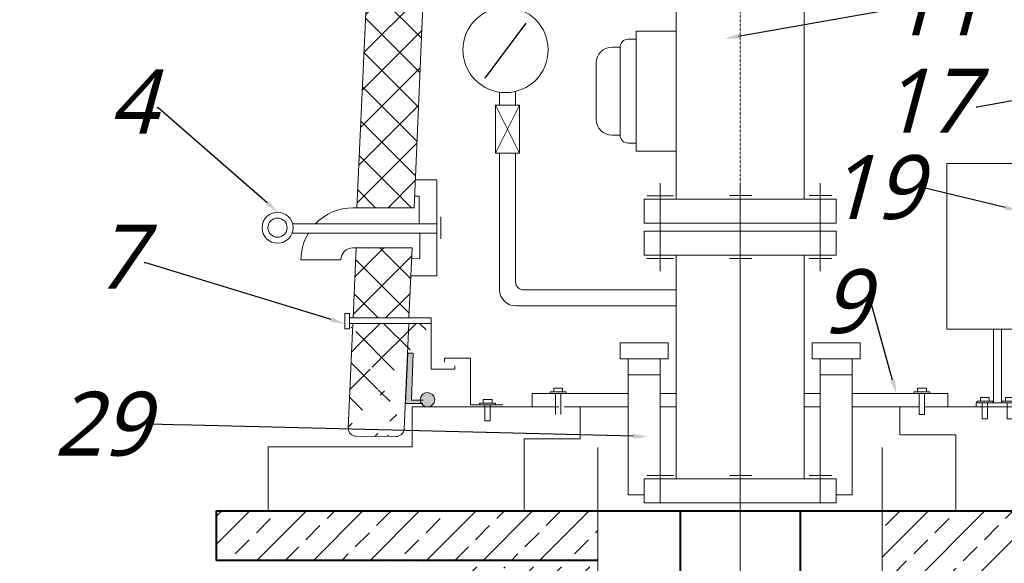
# Model space of a CAD drawing. Extents: x 8447392 to 8536225, y 5996969 to 6031026.
# Tile 9 of 37: x 8451196 to 8452427, y 6006927 to 6007607. Entities that reach past the tile are written whole.
import ezdxf
from ezdxf import colors
from ezdxf.entities.mleader import LeaderData, LeaderLine
from ezdxf.math import Vec2, Vec3

# ---------------------------------------------------------------- set-up
doc = ezdxf.new("R2010")
doc.units = 0
doc.header["$MEASUREMENT"] = 0
doc.linetypes.add('BORDER2', pattern=[0.875, 0.25, -0.125, 0.25, -0.125, 0, -0.125])
for name, color, linetype, lineweight in [('A_LINIA CIENKA', 250, 'CONTINUOUS', 9), ('A_LINIA GRUBA', 250, 'CONTINUOUS', 40), ('A_OPISY', 251, 'CONTINUOUS', 9), ('CIENKIE', 7, 'CONTINUOUS', 5), ('GRUBE', 7, 'CONTINUOUS', 20), ('NIEWIDKA', 7, 'CONTINUOUS', 20), ('SHORT_SYM', 7, 'BORDER2', 5)]:
    doc.layers.add(name, color=color, linetype=linetype, lineweight=lineweight)
doc.styles.get("Standard").update_dxf_attribs({"font": 'simplex.shx', "width": 0.85})
doc.styles.add('TrembuchetMS', font='trebuc.ttf')
doc.dimstyles.new('ISO-25_WS', dxfattribs={"dimtxt": 2.5, "dimasz": 2.5, "dimexe": 1.25, "dimexo": 0.625, "dimtad": 1, "dimdec": 4, "dimdsep": 46, "dimtxsty": 'Standard', "dimcen": 2.5, "dimadec": 0, "dimazin": 0, "dimtfac": 1, "dimtdec": 4, "dimtmove": 0, "dimatfit": 3, "dimfxl": 0, "dimtolj": 1, "dimtzin": 0, "dimarcsym": 0})

# ---------------------------------------------------------------- blocks, each defined once
blk = doc.blocks.new('ŁĄCZNIK_MAŁY')
at = {"layer": 'GRUBE', "ltscale": 0.5}
for p, q in [((-100, 20), (-100, -90)), ((0, 20), (0, -90)), ((100, -90), (100, 20)), ((-114.9, 4.4), (-86.6, 4.4)), ((-14.9, 4.4), (13.4, 4.4)), ((83.2, 4.2), (116.6, 4.2)), ((-114.9, -74.4), (-86.6, -74.4)), ((-14.9, -74.4), (13.4, -74.4)), ((83.2, -74.2), (116.6, -74.2))]:
    blk.add_line(p, q, dxfattribs=at)
at = {"layer": 'GRUBE'}
for p, q in [((-120, -30), (-120, 0)), ((-120, 0), (120, 0)), ((120, 0), (120, -30)), ((120, -30), (-120, -30)), ((-120, -40), (120, -40)), ((-120, -70), (-120, -40)), ((120, -40), (120, -70)), ((120, -70), (-120, -70))]:
    blk.add_line(p, q, dxfattribs=at)
blk = doc.blocks.new('USZCZ')
at = {"layer": 'NIEWIDKA', "ltscale": 0.5}
for points in [[(9.8, 63.2), (2.8, 63.2), (0, 0), (19.9, 0, -0.123443), (18.5, 4.2), (7.6, 4.2)], [(18.5, 4.8, 1), (36.5, 4.8, 1)]]:
    blk.add_hatch(color=256, dxfattribs=at).paths.add_polyline_path(points)
for p, q in [((0, 0), (2.8, 63.2)), ((2.8, 63.2), (9.8, 63.2)), ((9.8, 63.2), (7.6, 4.2)), ((21.8, 0), (0, 0)), ((7.6, 4.2), (22.2, 4.2))]:
    blk.add_line(p, q, dxfattribs=at)
blk.add_circle((27.5, 4.8), 9.02, dxfattribs=at)
blk = doc.blocks.new('WYPIERDOLNIK2')
at = {"layer": 'CIENKIE', "ltscale": 0.5}
for p, q in [((-15, 3.3), (-15, 0)), ((15, 3.3), (-15, 3.3)), ((-8.3, 10), (8.3, 10)), ((-8.3, 3.3), (-8.3, 10)), ((-5, 0), (-5, -30)), ((5, -30), (5, 0)), ((8.3, 10), (8.3, 3.3)), ((15, 0), (15, 3.3)), ((-5, -30), (5, -30))]:
    blk.add_line(p, q, dxfattribs=at)
blk = doc.blocks.new('WYPIERDOLNIK3')
at = {"layer": 'CIENKIE', "ltscale": 0.5, "xscale": 0.6666666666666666, "yscale": 0.6666666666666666, "zscale": 0.6666666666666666}
blk.add_blockref('WYPIERDOLNIK2', (0, 0), dxfattribs=at)
blk = doc.blocks.new('A$C6AAA45C1')
at = {"layer": 'GRUBE'}
for p, q in [((0, 319.5), (125.7, 319.5)), ((0, 112.2), (0, 319.5)), ((125.7, 319.5), (125.7, 112.2)), ((125.7, 112.2), (0, 112.2)), ((57.3, 20), (57.3, 112.2)), ((67.3, 20), (67.3, 112.2))]:
    blk.add_line(p, q, dxfattribs=at)
at = {"layer": 'GRUBE', "ltscale": 0.5}
for p, q in [((36.1, 20), (88.8, 20)), ((36.1, 20), (36.1, 15)), ((88.8, 20), (88.8, 15))]:
    blk.add_line(p, q, dxfattribs=at)
at = {"layer": 'CIENKIE', "ltscale": 0.5}
blk.add_blockref('WYPIERDOLNIK3', (46.7, 20), dxfattribs=at)
at = {"layer": 'CIENKIE', "ltscale": 0.5, "xscale": 0.6666666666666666, "yscale": 0.6666666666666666, "zscale": 0.6666666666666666}
blk.add_blockref('WYPIERDOLNIK2', (78, 20), dxfattribs=at)

msp = doc.modelspace()

# ---------------------------------------------------------------- hatches: boundary and pattern name
at = {"layer": 'A_LINIA CIENKA', "linetype": 'ByBlock', "ltscale": 10}
h = msp.add_hatch(dxfattribs=at)
h.set_pattern_fill('ANSI33', color=256, scale=200, style=0)
h.set_pattern_definition([(45, (8423507.983, 5743126.545), (-35.355339, 35.355339), []), (45, (8423543.34, 5743126.545), (-35.355339, 35.355339), [25, -12.5])])
h.paths.add_polyline_path([(8452596.66311, 6006993.05855), (8452274.46311, 6006993.05855), (8452274.46311, 6006923.26384), (8452596.66311, 6006923.26384)])
h.paths.add_polyline_path([(8453296.13112, 6006993.05855), (8452876.66311, 6006993.05855), (8452876.66311, 6006923.26384), (8453296.13112, 6006923.26384)])
h.paths.add_polyline_path([(8451441.8825, 6006993.05855), (8451918.86311, 6006993.05855), (8451918.86311, 6006931.11869), (8451441.8825, 6006931.11869)])
h.paths.add_polyline_path([(8452274.46311, 6006582.16151), (8452459.80542, 6006582.16151), (8452459.80542, 6005323.26384), (8452274.46311, 6005176.40825)])
h.paths.add_polyline_path([(8452274.46311, 6006923.26384), (8452459.80542, 6006923.26384), (8452459.80542, 6006582.16151), (8452274.46311, 6006582.16151)])
h.paths.add_polyline_path([(8451733.5208, 6006923.26384), (8451918.86311, 6006923.26384), (8451918.86311, 6006582.16151), (8451733.5208, 6006582.16151)])
h.paths.add_polyline_path([(8451733.5208, 6006582.16151), (8451918.86311, 6006582.16151), (8451918.86311, 6005176.40825), (8451733.5208, 6005323.26384)])
at = {"layer": 'CIENKIE', "ltscale": 0.5}
h = msp.add_hatch(dxfattribs=at)
h.set_pattern_fill('ANSI37', color=256, scale=10, style=0)
h.set_pattern_definition([(135, (8454836.663, 6003413.06), (22.45064, 22.45064), []), (45, (8454836.663, 6003413.06), (22.45064, -22.45064), [])])
h.paths.add_polyline_path([(8451616.46919, 6007322.00541), (8451686.46151, 6007322.07586), (8451682.61599, 6007234.32562), (8451612.63259, 6007234.32562)])
h.paths.add_polyline_path([(8451761.25667, 6008443.37094), (8452950.95221, 6008443.37094, -0.4014352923), (8453050.8562, 6008347.75194), (8453096.067, 6007316.7674), (8453105.65101, 6007098.38752, -0.4271186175), (8453095.66063, 6007087.94907, 0.0000102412), (8453095.66104, 6007087.94907), (8453045.61779, 6007087.94702, -0.4015202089), (8453035.62687, 6007097.51144), (8453026.08122, 6007316.75436), (8452981.80496, 6008335.10843, 0.4015435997), (8452941.84271, 6008373.37094), (8451770.81829, 6008373.37094, 0.4016752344), (8451730.85526, 6008335.09031), (8451689.04397, 6007372.1764), (8451617.5615, 6007372.1764), (8451661.36367, 6008347.9957, -0.4007271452)])
edge = h.paths.add_edge_path()
edge.add_line((8451682.31825, 6007227.53142), (8451676.5402, 6007095.68297))
edge.add_line((8451608.11192, 6007227.53142), (8451710.40006, 6007227.53142))
edge.add_line((8451606.59912, 6007096.4394), (8451612.3353, 6007227.53142))
edge.add_line((8451666.11541, 6007086.13018), (8451616.54705, 6007086.3876))
edge.add_arc((8451616.59898, 6007096.38746), 10, 179.70245142, 269.70245142, ccw=False)
edge.add_arc((8451666.54979, 6007096.12074), 10, 267.51044708, 357.49094603, ccw=False)

# ---------------------------------------------------------------- linework, layer by layer
at = {"layer": 'A_LINIA CIENKA'}
msp.add_line((8452096.66311, 6001453.4143), (8452096.66311, 6007354.22974), dxfattribs=at)
at = {"layer": 'A_LINIA CIENKA', "linetype": 'ByBlock'}
for p, q in [((8451918.86311, 6004780.94603), (8451918.86311, 6007072.50379)), ((8452274.46311, 6004780.94603), (8452274.46311, 6007072.50379))]:
    msp.add_line(p, q, dxfattribs=at)
at = {"layer": 'A_LINIA GRUBA', "linetype": 'ByBlock'}
for p, q in [((8451441.8825, 6006931.11869), (8451441.8825, 6006993.05855)), ((8451441.8825, 6006993.05855), (8453296.13112, 6006993.05855)), ((8452021.66311, 6006993.05855), (8452021.66311, 6003389.8517)), ((8452171.66311, 6006993.05855), (8452171.66311, 6003389.8517)), ((8451918.86311, 6006931.11869), (8451441.8825, 6006931.11869)), ((8451578.76414, 6006930.00458), (8451578.76414, 6006930.00458)), ((8451604.34504, 6006930.12728), (8451604.34504, 6006930.12728)), ((8451630.52095, 6006929.7934), (8451630.52095, 6006929.7934)), ((8451677.82143, 6006931.02694), (8451677.82143, 6006931.02694)), ((8451691.40422, 6006929.23873), (8451691.40422, 6006929.23873)), ((8451657.52988, 6006928.82032), (8451657.52988, 6006928.82032)), ((8451683.11078, 6006928.94301), (8451683.11078, 6006928.94301)), ((8451699.53407, 6006928.16841), (8451699.53407, 6006928.16841)), ((8451704.73915, 6006927.48315), (8451704.73915, 6006927.48315)), ((8451709.28669, 6006928.60913), (8451709.28669, 6006928.60913))]:
    msp.add_line(p, q, dxfattribs=at)
at = {"layer": 'CIENKIE', "ltscale": 0.5}
for p, q in [((8451879.16311, 6007141.99404), (8451859.16311, 6007141.99404)), ((8451859.16311, 6007141.99404), (8451859.16311, 6007139.77181)), ((8451863.60755, 6007146.43848), (8451874.71866, 6007146.43848)), ((8451863.60755, 6007141.99404), (8451863.60755, 6007146.43848)), ((8451865.82978, 6007139.77181), (8451865.82978, 6007113.54758)), ((8451872.49644, 6007113.54758), (8451872.49644, 6007139.77181)), ((8451874.71866, 6007146.43848), (8451874.71866, 6007141.99404)), ((8451879.16311, 6007139.77181), (8451879.16311, 6007141.99404)), ((8452314.16311, 6007139.77181), (8452314.16311, 6007141.99404)), ((8452314.16311, 6007141.99404), (8452334.16311, 6007141.99404)), ((8452318.60755, 6007146.43848), (8452318.60755, 6007141.99404)), ((8452329.71866, 6007146.43848), (8452318.60755, 6007146.43848)), ((8452320.82978, 6007113.54758), (8452320.82978, 6007139.77181)), ((8452327.49644, 6007139.77181), (8452327.49644, 6007113.54758)), ((8452329.71866, 6007141.99404), (8452329.71866, 6007146.43848)), ((8452334.16311, 6007141.99404), (8452334.16311, 6007139.77181)), ((8451778.25507, 6007105.72594), (8451777.63845, 6007106.34257)), ((8452327.49644, 6007113.54758), (8452320.82978, 6007113.54758))]:
    msp.add_line(p, q, dxfattribs=at)
at = {"layer": 'GRUBE', "ltscale": 0.5}
for p, q in [((8452016.66311, 6007633.05855), (8452016.66311, 6007383.05855)), ((8452176.66311, 6007633.05855), (8452176.66311, 6007383.05855)), ((8451966.66311, 6007583.05855), (8451956.66311, 6007583.05855)), ((8451966.66311, 6007443.05855), (8451966.66311, 6007593.05855)), ((8451966.66311, 6007593.05855), (8452016.66311, 6007593.05855)), ((8451936.66311, 6007573.05855), (8451946.66311, 6007573.05855)), ((8451946.66311, 6007573.05855), (8451946.66311, 6007463.05855)), ((8451916.66311, 6007483.05855), (8451916.66311, 6007553.05855)), ((8451796.00494, 6007500.5001), (8451796.00494, 6007516.91445)), ((8451816.00494, 6007500.5001), (8451816.03165, 6007517.8089)), ((8451821.00494, 6007500.5001), (8451791.00494, 6007500.5001)), ((8451791.00494, 6007500.5001), (8451791.00494, 6007440.5001)), ((8451791.00494, 6007440.5001), (8451821.00494, 6007500.5001)), ((8451791.00494, 6007500.5001), (8451821.00494, 6007440.5001)), ((8451821.00494, 6007440.5001), (8451821.00494, 6007500.5001)), ((8451946.66311, 6007463.05855), (8451936.66311, 6007463.05855)), ((8451956.66311, 6007453.05855), (8451966.66311, 6007453.05855)), ((8451791.00494, 6007440.5001), (8451821.00494, 6007440.5001)), ((8451796.00494, 6007269.40601), (8451796.00494, 6007440.5001)), ((8451816.00494, 6007440.5001), (8451816.00494, 6007279.40601)), ((8452016.66311, 6007443.05855), (8451966.66311, 6007443.05855)), ((8451717.5615, 6007407.1764), (8451690.72532, 6007407.1764)), ((8451717.5615, 6007287.1764), (8451717.5615, 6007407.1764)), ((8451689.76467, 6007386.63347), (8451695.52869, 6007386.63347)), ((8451695.52869, 6007386.63347), (8451695.52869, 6007352.08802)), ((8451612.5615, 6007372.1764), (8451617.5615, 6007372.1764)), ((8451617.5615, 6007372.1764), (8451689.04397, 6007372.1764)), ((8451722.42735, 6007360.72438), (8451722.42735, 6007333.3759)), ((8451687.84333, 6007352.08802), (8451537.13401, 6007352.08802)), ((8451695.52869, 6007352.08802), (8451687.84333, 6007352.08802)), ((8451695.52869, 6007352.08802), (8451717.5615, 6007352.08802)), ((8451717.5615, 6007340.57286), (8451536.53835, 6007340.57286)), ((8451696.00899, 6007340.57286), (8451696.00899, 6007308.42639)), ((8451612.5615, 6007322.1764), (8451616.46919, 6007322.00541)), ((8451616.46919, 6007322.00541), (8451686.46151, 6007322.07586)), ((8452016.66311, 6007313.05855), (8452016.66311, 6007033.05855)), ((8452176.66311, 6007313.05855), (8452176.66311, 6007033.05855)), ((8451547.5615, 6007307.1764), (8451597.5615, 6007307.1764)), ((8451696.00899, 6007308.42639), (8451686.53519, 6007308.65767)), ((8451685.82565, 6007287.25187), (8451717.5615, 6007287.1764)), ((8452016.66311, 6007269.40601), (8451826.00494, 6007269.40601)), ((8452016.66311, 6007249.40601), (8451816.00494, 6007249.40601)), ((8451602.44421, 6007239.98747), (8451602.44421, 6007220.73719)), ((8451608.11192, 6007239.98747), (8451602.44421, 6007239.98747)), ((8451608.11192, 6007234.32562), (8451608.11192, 6007239.98747)), ((8451710.39688, 6007234.32562), (8451608.11192, 6007234.32562)), ((8451608.11192, 6007234.32562), (8451608.11192, 6007227.53142)), ((8451608.11192, 6007227.53142), (8451710.40006, 6007227.53142)), ((8451608.11192, 6007220.73719), (8451608.11192, 6007227.53142)), ((8451710.42681, 6007170.50073), (8451710.39355, 6007234.32562)), ((8451602.44421, 6007220.73719), (8451608.11192, 6007220.73719)), ((8451946.66311, 6007183.05855), (8451946.66311, 6007203.05855)), ((8451946.66311, 6007203.05855), (8452006.66311, 6007203.05855)), ((8452006.66311, 6007203.05855), (8452006.66311, 6007183.05855)), ((8452246.66311, 6007203.05855), (8452186.66311, 6007203.05855)), ((8452186.66311, 6007203.05855), (8452186.66311, 6007183.05855)), ((8452246.66311, 6007183.05855), (8452246.66311, 6007203.05855)), ((8451726.90402, 6007184.00766), (8451726.90402, 6007179.11364)), ((8451759.60921, 6007184.00766), (8451726.90402, 6007184.00766)), ((8451759.60921, 6007125.72594), (8451759.60921, 6007184.00766)), ((8451956.66311, 6007183.05855), (8451946.66311, 6007183.05855)), ((8451956.66311, 6007043.05855), (8451956.66311, 6007183.05855)), ((8451996.66311, 6007183.05855), (8451956.66311, 6007183.05855)), ((8452006.66311, 6007183.05855), (8451996.66311, 6007183.05855)), ((8451996.66311, 6007183.05855), (8451996.66311, 6007043.05855)), ((8452186.66311, 6007183.05855), (8452196.66311, 6007183.05855)), ((8452236.66311, 6007183.05855), (8452196.66311, 6007183.05855)), ((8452196.66311, 6007183.05855), (8452196.66311, 6007043.05855)), ((8452236.66311, 6007013.05855), (8452236.66311, 6007183.05855)), ((8452236.66311, 6007183.05855), (8452246.66311, 6007183.05855)), ((8451710.42681, 6007170.50073), (8451740.02408, 6007170.50073)), ((8451740.02408, 6007170.50073), (8451740.02408, 6007174.61994)), ((8451996.66311, 6007163.05855), (8451956.66311, 6007163.05855)), ((8452236.66311, 6007163.05855), (8452196.66311, 6007163.05855)), ((8451836.66311, 6007139.77181), (8451956.66311, 6007139.77181)), ((8451836.66311, 6007139.77181), (8451956.66311, 6007139.77181)), ((8451836.66311, 6007123.05855), (8451836.66311, 6007139.77181)), ((8451996.66311, 6007139.77181), (8452016.66311, 6007139.77181)), ((8452196.66311, 6007139.77181), (8452176.66311, 6007139.77181)), ((8452356.66311, 6007139.77181), (8452236.66311, 6007139.77181)), ((8452356.66311, 6007139.77181), (8452236.66311, 6007139.77181)), ((8452356.66311, 6007123.05855), (8452356.66311, 6007139.77181)), ((8452236.66311, 6007133.05855), (8452236.66311, 6007123.05855)), ((8451777.63845, 6007125.72594), (8451759.60921, 6007125.72594)), ((8451777.63845, 6007125.72594), (8451799.90669, 6007125.72594)), ((8452296.66311, 6007088.05855), (8452296.66311, 6007123.05855)), ((8452371.66311, 6007123.05855), (8452331.66311, 6007123.05855)), ((8452371.66311, 6007123.05855), (8452331.66311, 6007123.05855)), ((8452366.66311, 6007088.05855), (8452296.66311, 6007088.05855)), ((8451996.66311, 6007003.05855), (8451996.66311, 6007053.05855)), ((8452096.66311, 6007053.05855), (8452096.66311, 6006943.05855)), ((8452196.66311, 6007053.05855), (8452196.66311, 6007003.05855)), ((8451956.66311, 6007043.05855), (8451956.66311, 6007013.05855)), ((8452013.45624, 6007037.21943), (8451980.05897, 6007037.21943)), ((8452111.57202, 6007037.47012), (8452083.24777, 6007037.47012)), ((8452211.57202, 6007037.47012), (8452183.24777, 6007037.47012)), ((8451956.66311, 6007013.05855), (8451976.66311, 6007013.05855)), ((8452216.66311, 6007013.05855), (8452236.66311, 6007013.05855))]:
    msp.add_line(p, q, dxfattribs=at)
at = {"layer": 'GRUBE'}
for p, q in [((8451976.66311, 6007033.05855), (8451976.66311, 6007003.05855)), ((8452216.66311, 6007033.05855), (8451976.66311, 6007033.05855)), ((8452216.66311, 6007003.05855), (8452216.66311, 6007033.05855)), ((8451976.66311, 6007003.05855), (8452216.66311, 6007003.05855))]:
    msp.add_line(p, q, dxfattribs=at)
at = {"layer": 'GRUBE', "ltscale": 0.5}
for centre, radius in [((8451803.3566, 6007569.63269), 53.3513), ((8451518.28569, 6007347.29003), 19.44942), ((8451518.28569, 6007347.29003), 12.00834)]:
    msp.add_circle(centre, radius, dxfattribs=at)
for centre, radius, start, end in [((8451956.66311, 6007573.05855), 10, 90, 180), ((8451936.66311, 6007553.05855), 20, 90, 180), ((8451936.66311, 6007483.05855), 20, 180, 270), ((8451956.66311, 6007463.05855), 10, 180, 270), ((8451612.5615, 6007307.1764), 65, 90, 136.2947981), ((8451612.5615, 6007307.1764), 65, 149.08327617, 180), ((8451612.5615, 6007307.1764), 15, 90, 180), ((8451826.00494, 6007279.40601), 10, 180, 270), ((8451816.00494, 6007269.40601), 20, 180, 270)]:
    msp.add_arc(centre, radius, start, end, dxfattribs=at)
at = {"layer": 'NIEWIDKA', "ltscale": 0.5}
for p, q in [((8451617.5615, 6007372.1764), (8451661.35105, 6008347.71466)), ((8451730.85664, 6008335.12203), (8451689.04397, 6007372.1764)), ((8451616.46919, 6007322.00541), (8451612.63259, 6007234.32562)), ((8451686.46151, 6007322.07586), (8451682.61599, 6007234.32562)), ((8451606.59912, 6007096.4394), (8451612.3353, 6007227.53142)), ((8451682.31825, 6007227.53142), (8451676.5402, 6007095.68297)), ((8451676.5402, 6007095.68297), (8451679.90786, 6007172.52914)), ((8451676.5402, 6007095.68297), (8451679.90786, 6007172.52914)), ((8451686.66311, 6007073.05855), (8451686.66311, 6007123.05855)), ((8451686.66311, 6007123.05855), (8451836.66311, 6007123.05855)), ((8451836.66311, 6007123.05855), (8451870.13139, 6007123.05855)), ((8451896.66311, 6007123.05855), (8451876.79806, 6007123.05855)), ((8451896.66311, 6007123.05855), (8451896.66311, 6007083.05855)), ((8451896.66311, 6007123.05855), (8451936.66311, 6007123.05855)), ((8451936.66311, 6007123.05855), (8451956.66311, 6007123.05855)), ((8451996.66311, 6007123.05855), (8452016.66311, 6007123.05855)), ((8452196.66311, 6007123.05855), (8452176.66311, 6007123.05855)), ((8452176.66311, 6007123.05855), (8452196.66311, 6007123.05855)), ((8452196.66311, 6007123.05855), (8452176.66311, 6007123.05855)), ((8452176.66311, 6007123.05855), (8452196.66311, 6007123.05855)), ((8452176.66311, 6007123.05855), (8452196.66311, 6007123.05855)), ((8452196.66311, 6007123.05855), (8452176.66311, 6007123.05855)), ((8452316.66311, 6007123.05855), (8452236.66311, 6007123.05855)), ((8452320.82978, 6007123.05855), (8452236.66311, 6007123.05855)), ((8452316.66311, 6007123.05855), (8452236.66311, 6007123.05855)), ((8452296.66311, 6007123.05855), (8452296.66311, 6007088.05855)), ((8452316.66311, 6007123.05855), (8452296.66311, 6007123.05855)), ((8452316.66311, 6007123.05855), (8452296.66311, 6007123.05855)), ((8452374.95857, 6007123.05855), (8452327.49644, 6007123.05855)), ((8452371.66311, 6007123.05855), (8452331.66311, 6007123.05855)), ((8452371.66311, 6007123.05855), (8452331.66311, 6007123.05855)), ((8452481.28344, 6007123.05855), (8452331.66311, 6007123.05855)), ((8451666.11541, 6007086.13018), (8451616.54705, 6007086.3876)), ((8451666.11541, 6007086.13018), (8451616.54705, 6007086.3876)), ((8451896.66311, 6007083.05855), (8451826.66311, 6007083.05855)), ((8451826.66311, 6007083.05855), (8451826.66311, 6006993.05855)), ((8452296.66311, 6007088.05855), (8452366.66311, 6007088.05855)), ((8452366.66311, 6007088.05855), (8452366.66311, 6006993.05855)), ((8451506.66311, 6006993.05855), (8451506.66311, 6007073.05855)), ((8451506.66311, 6007073.05855), (8451686.66311, 6007073.05855)), ((8451826.66311, 6006993.05855), (8451506.66311, 6006993.05855)), ((8452596.66311, 6006993.05855), (8452366.66311, 6006993.05855))]:
    msp.add_line(p, q, dxfattribs=at)
at = {"layer": 'NIEWIDKA', "ltscale": 3}
msp.add_line((8452366.66311, 6006993.05855), (8451826.66311, 6006993.05855), dxfattribs=at)
at = {"layer": 'NIEWIDKA', "ltscale": 0.5}
for centre, start, end in [((8451616.59898, 6007096.38746), 179.7024514, 269.7024514), ((8451666.54979, 6007096.12074), 267.5104471, 357.49094602), ((8451666.54979, 6007096.12074), 267.5104471, 357.49094602)]:
    msp.add_arc(centre, 10, start, end, dxfattribs=at)
at = {"layer": 'SHORT_SYM', "ltscale": 0.5}
msp.add_line((8452096.66311, 6007993.05855), (8452096.66311, 6006885.47589), dxfattribs=at)

# ---------------------------------------------------------------- block references
at = {"layer": 'GRUBE', "ltscale": 0.5, "xscale": -1}
for name, p in [('A$C6AAA45C1', (8452480.80516, 6007108.05855)), ('ŁĄCZNIK_MAŁY', (8452096.66311, 6007383.05855)), ('WYPIERDOLNIK3', (8451780.97178, 6007125.72594))]:
    msp.add_blockref(name, p, dxfattribs=at)
at = {"layer": 'GRUBE', "ltscale": 0.5}
msp.add_blockref('USZCZ', (8451678.22403, 6007127.30443), dxfattribs=at)

# ---------------------------------------------------------------- leaders
at = {"layer": 'A_OPISY', "lineweight": 9}
ml = msp.add_multileader_mtext('Standard', dxfattribs=at)
ml.set_content('\\A1;{\\fTrebuchet MS|b0|i1|c238|p34;11}', color=256, style='TrembuchetMS')
ml.set_leader_properties(color=256)
ml.build(insert=Vec2(0, 0))
ml.multileader.update_dxf_attribs({"dogleg_length": 2, "arrow_head_size": 18})
ctx = ml.context
ctx.base_point, ctx.char_height, ctx.arrow_head_size, ctx.landing_gap_size, ctx.plane_origin = Vec3(8452283.56106, 6007619.92078), 80, 18, 0.02286, Vec3(8452075.28152, 6005439.41338)
notes = []
notes.append((ctx, [(0, (1, 1, 0), (8452281.56106, 6007619.92078), (1, 0), 2, [(0, [(8452076.65629, 6007583.54253)], 0, [])])]))
ctx.mtext.insert, ctx.mtext.line_spacing_factor, ctx.mtext.line_spacing_style, ctx.mtext.flow_direction = Vec3(8452283.58392, 6007667.92078), 0.4, 2, 5
ml = msp.add_multileader_mtext('Standard', dxfattribs=at)
ml.set_content('\\A1;{\\fTrebuchet MS|b0|i1|c238|p34;4}', color=256, style='TrembuchetMS')
ml.set_leader_properties(color=256)
ml.build(insert=Vec2(0, 0))
ml.multileader.update_dxf_attribs({"dogleg_length": 2, "arrow_head_size": 18})
ctx = ml.context
ctx.base_point, ctx.char_height, ctx.arrow_head_size, ctx.landing_gap_size, ctx.plane_origin = Vec3(8451310.7477, 6007497.04577), 80, 18, 0.02286, Vec3(8451077.66719, 6005181.96721)
ctx.text_align_type = 2
notes.append((ctx, [(0, (1, 1, 0), (8451369.14359, 6007497.04577), (-1, 0), 2, [(0, [(8451518.73721, 6007366.72843)], 0, [])])]))
ctx.mtext.insert, ctx.mtext.alignment, ctx.mtext.line_spacing_factor, ctx.mtext.line_spacing_style, ctx.mtext.flow_direction = Vec3(8451367.12073, 6007545.04577), 3, 0.4, 2, 5
ml = msp.add_multileader_mtext('Standard', dxfattribs=at)
ml.set_content('\\A1;{\\fTrebuchet MS|b0|i1|c238|p34;17}', color=256, style='TrembuchetMS')
ml.set_leader_properties(color=256)
ml.build(insert=Vec2(0, 0))
ml.multileader.update_dxf_attribs({"dogleg_length": 2, "arrow_head_size": 18})
ctx = ml.context
ctx.base_point, ctx.char_height, ctx.arrow_head_size, ctx.landing_gap_size, ctx.plane_origin = Vec3(8452289.07696, 6007498.03969), 80, 18, 0.02286, Vec3(8452104.4255, 6005315.98004)
ctx.text_align_type = 2
notes.append((ctx, [(0, (1, 1, 0), (8452393.74895, 6007498.03969), (-1, 0), 2, [(0, [(8452539.32106, 6007525.21299)], 0, [])])]))
ctx.mtext.insert, ctx.mtext.alignment, ctx.mtext.line_spacing_factor, ctx.mtext.line_spacing_style, ctx.mtext.flow_direction = Vec3(8452391.72609, 6007546.03969), 3, 0.4, 2, 5
ml = msp.add_multileader_mtext('Standard', dxfattribs=at)
ml.set_content('\\A1;{\\fTrebuchet MS|b0|i1|c238|p34;19}', color=256, style='TrembuchetMS')
ml.set_leader_properties(color=256)
ml.build(insert=Vec2(0, 0))
ml.multileader.update_dxf_attribs({"dogleg_length": 2, "arrow_head_size": 18})
ctx = ml.context
ctx.base_point, ctx.char_height, ctx.arrow_head_size, ctx.landing_gap_size, ctx.plane_origin = Vec3(8452226.50655, 6007397.29576), 80, 18, 0.02286, Vec3(8452064.99541, 6005185.68931)
ctx.text_align_type = 2
notes.append((ctx, [(0, (1, 1, 0), (8452326.38392, 6007397.29576), (-1, 0), 2, [(0, [(8452445.7889, 6007368.23427)], 0, [])])]))
ctx.mtext.insert, ctx.mtext.alignment, ctx.mtext.line_spacing_factor, ctx.mtext.line_spacing_style, ctx.mtext.flow_direction = Vec3(8452324.36106, 6007438.13078), 3, 0.4, 2, 5
ml = msp.add_multileader_mtext('Standard', dxfattribs=at)
ml.set_content('\\A1;{\\fTrebuchet MS|b0|i1|c238|p34;7}', color=256, style='TrembuchetMS')
ml.set_leader_properties(color=256)
ml.build(insert=Vec2(0, 0))
ml.multileader.update_dxf_attribs({"dogleg_length": 2, "arrow_head_size": 18})
ctx = ml.context
ctx.base_point, ctx.char_height, ctx.arrow_head_size, ctx.landing_gap_size, ctx.plane_origin = Vec3(8451293.44668, 6007303.198), 80, 18, 0.02286, Vec3(8451099.95376, 6004811.66722)
ctx.text_align_type = 2
notes.append((ctx, [(0, (1, 1, 0), (8451353.35098, 6007303.198), (-1, 0), 2, [(0, [(8451602.44421, 6007227.15395)], 0, [])])]))
ctx.mtext.insert, ctx.mtext.alignment, ctx.mtext.line_spacing_factor, ctx.mtext.line_spacing_style, ctx.mtext.flow_direction = Vec3(8451351.32812, 6007351.198), 3, 0.4, 2, 5
ml = msp.add_multileader_mtext('Standard', dxfattribs=at)
ml.set_content('\\A1;{\\fTrebuchet MS|b0|i1|c238|p34;9}', color=256, style='TrembuchetMS')
ml.set_leader_properties(color=256)
ml.build(insert=Vec2(0, 0))
ml.multileader.update_dxf_attribs({"dogleg_length": 2, "arrow_head_size": 18})
ctx = ml.context
ctx.base_point, ctx.char_height, ctx.arrow_head_size, ctx.landing_gap_size, ctx.plane_origin = Vec3(8452209.28911, 6007254.53931), 80, 18, 0.02286, Vec3(8452042.70884, 6005024.54023)
ctx.text_align_type = 2
notes.append((ctx, [(0, (1, 1, 0), (8452260.30453, 6007254.53931), (-1, 0), 2, [(0, [(8452292.28567, 6007139.36336)], 0, [])])]))
ctx.mtext.insert, ctx.mtext.alignment, ctx.mtext.line_spacing_factor, ctx.mtext.line_spacing_style, ctx.mtext.flow_direction = Vec3(8452258.28167, 6007295.37432), 3, 0.4, 2, 5
at = {"layer": 'GRUBE', "ltscale": 0.5}
msp.add_leader([(8451828.86018, 6007602.94497), (8451777.28724, 6007534.25202)], dimstyle='ISO-25_WS', dxfattribs=at)
for ctx, leaders in notes:
    for number, flags, end, landing, length, lines in leaders:
        leader = LeaderData()
        leader.index, (leader.has_last_leader_line, leader.has_dogleg_vector, leader.attachment_direction) = number, flags
        leader.last_leader_point, leader.dogleg_vector, leader.dogleg_length = Vec3(end), Vec3(landing), length
        for number, points, colour, breaks in lines:
            line = LeaderLine()
            line.index, line.vertices, line.color, line.breaks = number, Vec3.list(points), colors.encode_raw_color(colour), breaks
            leader.lines.append(line)
        ctx.leaders.append(leader)

# ---------------------------------------------------------------- next in the draw order: leaders
at = {"layer": 'A_OPISY', "lineweight": 9}
ml = msp.add_multileader_mtext('Standard', dxfattribs=at)
ml.set_content('\\A1;{\\fTrebuchet MS|b0|i1|c238|p34;29}', color=256, style='TrembuchetMS')
ml.set_leader_properties(color=256)
ml.build(insert=Vec2(0, 0))
ml.multileader.update_dxf_attribs({"dogleg_length": 2, "arrow_head_size": 18})
ctx = ml.context
ctx.base_point, ctx.char_height, ctx.arrow_head_size, ctx.landing_gap_size, ctx.plane_origin = Vec3(8451245.20032, 6007101.48579), 80, 18, 0.02286, Vec3(8450859.51914, 6006053.05618)
ctx.text_align_type = 2
notes = []
notes.append((ctx, [(1, (1, 1, 0), (8451360.16186, 6007101.48579), (-1, 0), 2, [(0, [(8451981.50316, 6007085.90298)], 0, [])])]))
ctx.mtext.insert, ctx.mtext.alignment, ctx.mtext.line_spacing_factor, ctx.mtext.line_spacing_style, ctx.mtext.flow_direction = Vec3(8451358.139, 6007142.15919), 3, 0.4, 2, 5
ctx.mtext.has_bg_fill, ctx.mtext.bg_color, ctx.mtext.bg_scale_factor, ctx.mtext.bg_transparency, ctx.mtext.use_window_bg_color = 1, -1023410167, 1.5, 0, 1
for ctx, leaders in notes:
    for number, flags, end, landing, length, lines in leaders:
        leader = LeaderData()
        leader.index, (leader.has_last_leader_line, leader.has_dogleg_vector, leader.attachment_direction) = number, flags
        leader.last_leader_point, leader.dogleg_vector, leader.dogleg_length = Vec3(end), Vec3(landing), length
        for number, points, colour, breaks in lines:
            line = LeaderLine()
            line.index, line.vertices, line.color, line.breaks = number, Vec3.list(points), colors.encode_raw_color(colour), breaks
            leader.lines.append(line)
        ctx.leaders.append(leader)

doc.saveas('drawing.dxf')
